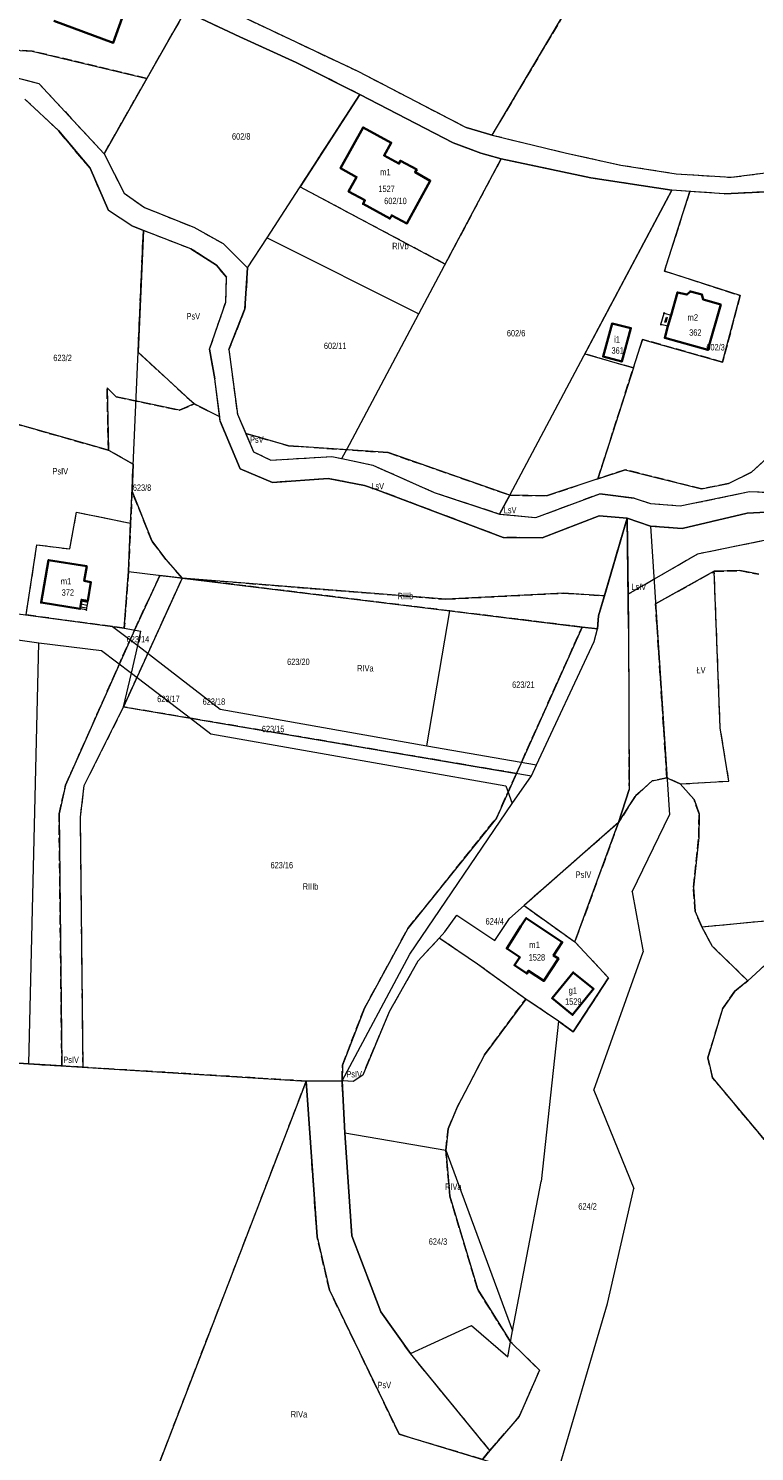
# Model space of a CAD drawing. Header units: metres. Extents: x 7496145 to 7500200, y 5498500 to 5502080.
# Tile 181 of 202: x 7498707 to 7498877, y 5501031 to 5501363. Entities that reach past the tile are written whole.
import ezdxf
from ezdxf.enums import TextEntityAlignment as Align

# ---------------------------------------------------------------- set-up
doc = ezdxf.new("R2010")
doc.units = ezdxf.units.M
doc.header["$MEASUREMENT"] = 0
for name, pattern in [('2.25_0.75', [3, 2.25, -0.75]), ('219-1000', [0]), ('egug-1000', [0])]:
    doc.linetypes.add(name, pattern=pattern)
doc.layers.get('0').update_dxf_attribs({"color": 2, "linetype": 'CONTINUOUS', "lineweight": 5})
for name, color, linetype in [('209-oznaczenie konturu klasyfikacyjnego', 7, 'CONTINUOUS'), ('211-numer działki ewidencyjnej', 7, 'CONTINUOUS'), ('217-kontur klasyfikacyjny', 7, 'CONTINUOUS'), ('218-kontur użytku gruntowego', 7, 'CONTINUOUS'), ('219-działka ewidencyjna', 7, 'CONTINUOUS'), ('312-budynek ewidencyjny', 7, 'CONTINUOUS'), ('312-oznaczenie budynku ewidencyjnego', 7, 'CONTINUOUS'), ('312-oznaczenie budynku ewidencyjnego-Atr117', 7, 'CONTINUOUS'), ('352-schody', 7, 'CONTINUOUS'), ('Punkt budynku', 7, 'CONTINUOUS'), ('wiatrołap', 7, 'CONTINUOUS')]:
    doc.layers.add(name, color=color, linetype=linetype)
doc.styles.get("Standard").update_dxf_attribs({"font": 'Working1250', "width": 0.75})

# ---------------------------------------------------------------- blocks, each defined once
blk = doc.blocks.new('PUNKTBUD')
at = {"color": 0}
blk.add_circle((0, 0), 0.09, dxfattribs=at)

msp = doc.modelspace()

# ---------------------------------------------------------------- linework, layer by layer
at = {"layer": '217-kontur klasyfikacyjny', "color": 3, "linetype": '2.25_0.75', "lineweight": 18, "flags": 128}
for points in [[(7498744.04, 5501366.89), (7498735.11, 5501351.18)], [(7498756.86, 5501360.89), (7498744.04, 5501366.89)], [(7498758.41, 5501365.18), (7498784.35, 5501352.91)], [(7498832.5, 5501366.22), (7498815.71, 5501337.99)], [(7498769.97, 5501354.92), (7498756.86, 5501360.89)], [(7498708.37, 5501357.59), (7498695.69, 5501358.31)], [(7498735.11, 5501351.18), (7498708.37, 5501357.59)], [(7498784.88, 5501347.46), (7498769.97, 5501354.92)], [(7498699.65, 5501352.64), (7498709.9, 5501350.05)], [(7498725.13, 5501333.63), (7498735.11, 5501351.18)], [(7498784.35, 5501352.91), (7498809.69, 5501339.74)], [(7498709.9, 5501350.05), (7498725.13, 5501333.63)], [(7498770.89, 5501325.86), (7498784.88, 5501347.46)], [(7498714.51, 5501339.01), (7498706.68, 5501346.37)], [(7498721.86, 5501330.22), (7498714.51, 5501339.01)], [(7498809.69, 5501339.74), (7498815.71, 5501337.99)], [(7498815.71, 5501337.99), (7498833.08, 5501333.75)], [(7498725.13, 5501333.63), (7498729.82, 5501324.39)], [(7498817.85, 5501332.44), (7498804.78, 5501307.84)], [(7498838.77, 5501327.98), (7498817.85, 5501332.44)], [(7498833.08, 5501333.75), (7498845.81, 5501330.98)], [(7498845.81, 5501330.98), (7498858.72, 5501328.94)], [(7498726.21, 5501320.35), (7498721.86, 5501330.22)], [(7498857.68, 5501325.08), (7498838.77, 5501327.98)], [(7498858.72, 5501328.94), (7498871.53, 5501328.11)], [(7498871.53, 5501328.11), (7498883.82, 5501329.72)], [(7498729.82, 5501324.39), (7498734.56, 5501321.08)], [(7498804.78, 5501307.84), (7498770.89, 5501325.86)], [(7498837.39, 5501286.87), (7498857.68, 5501325.08)], [(7498861.87, 5501324.8), (7498855.94, 5501306.23)], [(7498869.91, 5501324.25), (7498861.87, 5501324.8)], [(7498879.74, 5501324.73), (7498869.91, 5501324.25)], [(7498734.56, 5501321.08), (7498746.08, 5501316.45)], [(7498731.65, 5501316.75), (7498726.21, 5501320.35)], [(7498734.32, 5501315.68), (7498731.65, 5501316.75)], [(7498733.08, 5501287.25), (7498734.32, 5501315.68)], [(7498745.43, 5501311.42), (7498734.32, 5501315.68)], [(7498746.08, 5501316.45), (7498752.95, 5501312.64)], [(7498751.37, 5501307.61), (7498745.43, 5501311.42)], [(7498752.95, 5501312.64), (7498758.65, 5501306.95)], [(7498753.71, 5501304.78), (7498751.37, 5501307.61)], [(7498753.55, 5501298.92), (7498753.71, 5501304.78)], [(7498758.65, 5501306.95), (7498758.01, 5501297.4)], [(7498855.94, 5501306.23), (7498873.64, 5501300.5)], [(7498749.77, 5501287.99), (7498753.55, 5501298.92)], [(7498758.01, 5501297.4), (7498754.29, 5501287.89)], [(7498873.64, 5501300.5), (7498869.54, 5501284.96)], [(7498751, 5501281.02), (7498749.77, 5501287.99)], [(7498754.29, 5501287.89), (7498756.27, 5501272.83)], [(7498850.83, 5501290.26), (7498848.7, 5501283.58)], [(7498869.54, 5501284.96), (7498850.83, 5501290.26)], [(7498746.14, 5501275.18), (7498733.08, 5501287.25)], [(7498848.7, 5501283.58), (7498837.39, 5501286.87)], [(7498752.13, 5501272.14), (7498751, 5501281.02)], [(7498840.44, 5501257.72), (7498848.7, 5501283.58)], [(7498726.18, 5501264.38), (7498725.83, 5501278.93)], [(7498725.83, 5501278.93), (7498728, 5501276.84)], [(7498728, 5501276.84), (7498742.76, 5501273.73)], [(7498742.76, 5501273.73), (7498746.14, 5501275.18)], [(7498752.13, 5501272.14), (7498746.14, 5501275.18)], [(7498697.93, 5501272.42), (7498726.18, 5501264.38)], [(7498752.25, 5501271.16), (7498752.13, 5501272.14)], [(7498756.91, 5501260.04), (7498752.25, 5501271.16)], [(7498756.27, 5501272.83), (7498758.22, 5501268.26)], [(7498758.22, 5501268.26), (7498768.19, 5501265.41)], [(7498758.22, 5501268.26), (7498760.02, 5501264.02)], [(7498886.64, 5501268.76), (7498876.3, 5501259.24)], [(7498731.94, 5501261.08), (7498726.18, 5501264.38)], [(7498768.19, 5501265.41), (7498791.44, 5501263.82)], [(7498731.67, 5501254.77), (7498731.94, 5501261.08)], [(7498760.02, 5501264.02), (7498764.08, 5501262.03)], [(7498764.08, 5501262.03), (7498778.34, 5501262.92)], [(7498778.34, 5501262.92), (7498780.66, 5501262.43)], [(7498780.66, 5501262.43), (7498787.88, 5501260.89)], [(7498787.88, 5501260.89), (7498802.21, 5501254.5)], [(7498791.44, 5501263.82), (7498819.86, 5501253.88)], [(7498764.44, 5501256.84), (7498756.91, 5501260.04)], [(7498777.48, 5501257.76), (7498764.44, 5501256.84)], [(7498785.95, 5501256.13), (7498777.48, 5501257.76)], [(7498828.42, 5501253.74), (7498840.44, 5501257.72)], [(7498846.77, 5501259.81), (7498840.44, 5501257.72)], [(7498864.64, 5501255.34), (7498846.77, 5501259.81)], [(7498876.3, 5501259.24), (7498870.89, 5501256.59)], [(7498731.67, 5501254.77), (7498731.34, 5501247.31)], [(7498736.3, 5501243.18), (7498731.67, 5501254.77)], [(7498788.42, 5501255.3), (7498785.95, 5501256.13)], [(7498818.34, 5501243.99), (7498788.42, 5501255.3)], [(7498802.21, 5501254.5), (7498817.45, 5501249.47)], [(7498825.91, 5501248.65), (7498840.91, 5501254.22)], [(7498840.91, 5501254.22), (7498848.87, 5501253.17)], [(7498859.67, 5501251.37), (7498875.81, 5501254.7)], [(7498870.89, 5501256.59), (7498864.64, 5501255.34)], [(7498875.81, 5501254.7), (7498879.45, 5501254.59)], [(7498817.45, 5501249.47), (7498819.86, 5501253.88)], [(7498819.86, 5501253.88), (7498828.42, 5501253.74)], [(7498848.87, 5501253.17), (7498852.67, 5501251.94)], [(7498852.67, 5501251.94), (7498859.67, 5501251.37)], [(7498717.17, 5501241.31), (7498718.7, 5501249.93)], [(7498718.7, 5501249.93), (7498731.34, 5501247.31)], [(7498817.45, 5501249.47), (7498825.91, 5501248.65)], [(7498840.69, 5501249.02), (7498827.39, 5501243.9)], [(7498847.25, 5501248.51), (7498840.69, 5501249.02)], [(7498841.96, 5501230.38), (7498847.25, 5501248.51)], [(7498847.25, 5501248.51), (7498847.48, 5501230.73)], [(7498852.69, 5501246.63), (7498847.25, 5501248.51)], [(7498875.31, 5501249.67), (7498860.08, 5501246.06)], [(7498881.26, 5501249.95), (7498875.31, 5501249.67)], [(7498731.34, 5501247.31), (7498730.85, 5501236.05)], [(7498860.08, 5501246.06), (7498852.69, 5501246.63)], [(7498706.95, 5501225.91), (7498709.47, 5501242.31)], [(7498709.47, 5501242.31), (7498717.17, 5501241.31)], [(7498739.55, 5501238.84), (7498736.3, 5501243.18)], [(7498827.39, 5501243.9), (7498818.34, 5501243.99)], [(7498881.53, 5501243.73), (7498863.68, 5501240.1)], [(7498743.38, 5501234.51), (7498739.55, 5501238.84)], [(7498863.68, 5501240.1), (7498847.48, 5501230.73)], [(7498729.71, 5501204.41), (7498743.38, 5501234.51)], [(7498730.85, 5501236.05), (7498729.86, 5501222.81)], [(7498732.24, 5501222.38), (7498738.17, 5501235.15)], [(7498738.17, 5501235.15), (7498743.38, 5501234.51)], [(7498743.38, 5501234.51), (7498804.96, 5501229.56)], [(7498805.87, 5501226.85), (7498743.38, 5501234.51)], [(7498853.88, 5501228.48), (7498867.59, 5501236.11)], [(7498867.59, 5501236.11), (7498873.6, 5501236.25)], [(7498868.97, 5501199.55), (7498867.59, 5501236.11)], [(7498873.6, 5501236.25), (7498878.01, 5501235.42)], [(7498804.96, 5501229.56), (7498832.37, 5501230.99)], [(7498832.37, 5501230.99), (7498841.96, 5501230.38)], [(7498840.58, 5501225.67), (7498841.96, 5501230.38)], [(7498847.48, 5501230.73), (7498847.58, 5501222.71)], [(7498856.55, 5501187.83), (7498853.88, 5501228.48)], [(7498727.08, 5501223.19), (7498706.95, 5501225.91)], [(7498836.74, 5501223.07), (7498805.87, 5501226.85)], [(7498840.3, 5501222.63), (7498840.58, 5501225.67)], [(7498716.16, 5501186.17), (7498732.24, 5501222.38)], [(7498729.86, 5501222.81), (7498727.08, 5501223.19)], [(7498821.41, 5501188.88), (7498836.74, 5501223.07)], [(7498836.74, 5501223.07), (7498840.3, 5501222.63)], [(7498847.58, 5501222.71), (7498847.69, 5501185.17)], [(7498720.53, 5501186.09), (7498729.71, 5501204.41)], [(7498745.34, 5501201.77), (7498729.71, 5501204.41)], [(7498821.41, 5501188.88), (7498745.34, 5501201.77)], [(7498871.02, 5501187.11), (7498868.97, 5501199.55)], [(7498816.73, 5501178.45), (7498821.41, 5501188.88)], [(7498856.55, 5501187.83), (7498853.1, 5501187.18)], [(7498859.64, 5501186.42), (7498856.55, 5501187.83)], [(7498714.63, 5501179.46), (7498716.16, 5501186.17)], [(7498719.63, 5501178.7), (7498720.53, 5501186.09)], [(7498847.69, 5501185.17), (7498845.27, 5501177.46)], [(7498853.1, 5501187.18), (7498849.09, 5501183.52)], [(7498859.64, 5501186.42), (7498871.02, 5501187.11)], [(7498862.89, 5501182.82), (7498859.64, 5501186.42)], [(7498849.09, 5501183.52), (7498845.27, 5501177.46)], [(7498864.07, 5501179.46), (7498862.89, 5501182.82)], [(7498715.28, 5501120.57), (7498714.63, 5501179.46)], [(7498720.23, 5501120.27), (7498719.63, 5501178.7)], [(7498796.08, 5501152.68), (7498816.73, 5501178.45)], [(7498863.97, 5501173.94), (7498864.07, 5501179.46)], [(7498845.27, 5501177.46), (7498823.2, 5501158.02)], [(7498845.27, 5501177.46), (7498835.05, 5501149.54)], [(7498862.73, 5501162.33), (7498863.97, 5501173.94)], [(7498863.17, 5501156.64), (7498862.73, 5501162.33)], [(7498823.2, 5501158.02), (7498835.05, 5501149.54)], [(7498864.66, 5501153.07), (7498863.17, 5501156.64)], [(7498864.66, 5501153.07), (7498883.56, 5501154.86)], [(7498785.92, 5501134.04), (7498796.08, 5501152.68)], [(7498867.21, 5501148.45), (7498864.66, 5501153.07)], [(7498888.7, 5501152.7), (7498875.44, 5501140.43)], [(7498803.38, 5501150.45), (7498798.38, 5501145.03)], [(7498812.32, 5501144.33), (7498803.38, 5501150.45)], [(7498835.05, 5501149.54), (7498842.92, 5501141.13)], [(7498875.44, 5501140.43), (7498867.21, 5501148.45)], [(7498798.38, 5501145.03), (7498791.67, 5501133.21)], [(7498823.58, 5501136.2), (7498812.32, 5501144.33)], [(7498842.92, 5501141.13), (7498834.68, 5501128.55)], [(7498869.55, 5501133.9), (7498872.38, 5501138.01)], [(7498872.38, 5501138.01), (7498875.44, 5501140.43)], [(7498813.95, 5501123.14), (7498823.58, 5501136.2)], [(7498831.26, 5501131.01), (7498823.58, 5501136.2)], [(7498780.78, 5501120.74), (7498785.92, 5501134.04)], [(7498791.67, 5501133.21), (7498785.52, 5501118.42)], [(7498866.1, 5501122.45), (7498869.55, 5501133.9)], [(7498834.68, 5501128.55), (7498831.26, 5501131.01)], [(7498660.37, 5501124.12), (7498707.58, 5501121.05)], [(7498807.6, 5501110.95), (7498813.95, 5501123.14)], [(7498867.21, 5501117.83), (7498866.1, 5501122.45)], [(7498707.58, 5501121.05), (7498715.28, 5501120.57)], [(7498720.23, 5501120.27), (7498715.28, 5501120.57)], [(7498772.36, 5501117.04), (7498720.23, 5501120.27)], [(7498780.71, 5501117.13), (7498780.78, 5501120.74)], [(7498785.52, 5501118.42), (7498783.27, 5501116.9)], [(7498722, 5500986.1), (7498772.36, 5501117.04)], [(7498772.36, 5501117.04), (7498780.71, 5501117.13)], [(7498774.87, 5501080.68), (7498772.36, 5501117.04)], [(7498781.38, 5501104.98), (7498780.71, 5501117.13)], [(7498783.27, 5501116.9), (7498780.71, 5501117.13)], [(7498879.27, 5501103.37), (7498867.21, 5501117.83)], [(7498805.48, 5501105.87), (7498807.6, 5501110.95)], [(7498783.01, 5501080.88), (7498781.38, 5501104.98)], [(7498804.95, 5501100.89), (7498805.48, 5501105.87)], [(7498805.86, 5501090.18), (7498804.95, 5501100.89)], [(7498812.37, 5501068.38), (7498805.86, 5501090.18)], [(7498777.76, 5501068.21), (7498774.87, 5501080.68)], [(7498789.77, 5501063.15), (7498783.01, 5501080.88)], [(7498794.03, 5501034.55), (7498777.76, 5501068.21)], [(7498820.03, 5501056.13), (7498812.37, 5501068.38)], [(7498796.67, 5501053.39), (7498789.77, 5501063.15)], [(7498826.8, 5501049.49), (7498820.03, 5501056.13)], [(7498815.19, 5501030.79), (7498796.67, 5501053.39)], [(7498822.08, 5501038.66), (7498826.8, 5501049.49)], [(7498815.19, 5501030.79), (7498822.08, 5501038.66)], [(7498813.46, 5501028.67), (7498794.03, 5501034.55)], [(7498813.46, 5501028.67), (7498815.19, 5501030.79)]]:
    msp.add_lwpolyline(points, dxfattribs=at)
at = {"layer": '218-kontur użytku gruntowego', "color": 3, "linetype": 'egug-1000', "lineweight": 18, "flags": 128}
for points in [[(7498744.04, 5501366.89), (7498735.11, 5501351.18)], [(7498756.86, 5501360.89), (7498744.04, 5501366.89)], [(7498758.41, 5501365.18), (7498784.35, 5501352.91)], [(7498815.71, 5501337.99), (7498832.5, 5501366.22)], [(7498769.97, 5501354.92), (7498756.86, 5501360.89)], [(7498695.69, 5501358.31), (7498708.37, 5501357.59)], [(7498708.37, 5501357.59), (7498735.11, 5501351.18)], [(7498784.88, 5501347.46), (7498769.97, 5501354.92)], [(7498699.65, 5501352.64), (7498709.9, 5501350.05)], [(7498735.11, 5501351.18), (7498725.13, 5501333.63)], [(7498784.35, 5501352.91), (7498809.69, 5501339.74)], [(7498709.9, 5501350.05), (7498725.13, 5501333.63)], [(7498784.88, 5501347.46), (7498770.89, 5501325.86)], [(7498806.67, 5501336.14), (7498784.88, 5501347.46)], [(7498714.51, 5501339.01), (7498706.68, 5501346.37)], [(7498721.86, 5501330.22), (7498714.51, 5501339.01)], [(7498809.69, 5501339.74), (7498815.71, 5501337.99)], [(7498815.71, 5501337.99), (7498833.08, 5501333.75)], [(7498810.2, 5501334.83), (7498806.67, 5501336.14)], [(7498813.09, 5501333.76), (7498810.2, 5501334.83)], [(7498725.13, 5501333.63), (7498729.82, 5501324.39)], [(7498804.78, 5501307.84), (7498817.85, 5501332.44)], [(7498814.48, 5501333.37), (7498813.09, 5501333.76)], [(7498817.85, 5501332.44), (7498814.48, 5501333.37)], [(7498838.77, 5501327.98), (7498817.85, 5501332.44)], [(7498833.08, 5501333.75), (7498845.81, 5501330.98)], [(7498845.81, 5501330.98), (7498858.72, 5501328.94)], [(7498726.21, 5501320.35), (7498721.86, 5501330.22)], [(7498857.68, 5501325.08), (7498838.77, 5501327.98)], [(7498858.72, 5501328.94), (7498871.53, 5501328.11)], [(7498871.53, 5501328.11), (7498883.82, 5501329.72)], [(7498729.82, 5501324.39), (7498734.56, 5501321.08)], [(7498770.89, 5501325.86), (7498804.78, 5501307.84)], [(7498857.68, 5501325.08), (7498837.39, 5501286.87)], [(7498855.94, 5501306.23), (7498861.87, 5501324.8)], [(7498861.87, 5501324.8), (7498857.68, 5501325.08)], [(7498869.91, 5501324.25), (7498861.87, 5501324.8)], [(7498879.74, 5501324.73), (7498869.91, 5501324.25)], [(7498734.56, 5501321.08), (7498746.08, 5501316.45)], [(7498731.65, 5501316.75), (7498726.21, 5501320.35)], [(7498734.32, 5501315.68), (7498731.65, 5501316.75)], [(7498734.32, 5501315.68), (7498733.08, 5501287.25)], [(7498745.43, 5501311.42), (7498734.32, 5501315.68)], [(7498746.08, 5501316.45), (7498752.95, 5501312.64)], [(7498751.37, 5501307.61), (7498745.43, 5501311.42)], [(7498752.95, 5501312.64), (7498758.65, 5501306.95)], [(7498753.71, 5501304.78), (7498751.37, 5501307.61)], [(7498753.55, 5501298.92), (7498753.71, 5501304.78)], [(7498758.65, 5501306.95), (7498758.01, 5501297.4)], [(7498873.64, 5501300.5), (7498855.94, 5501306.23)], [(7498749.77, 5501287.99), (7498753.55, 5501298.92)], [(7498758.01, 5501297.4), (7498754.29, 5501287.89)], [(7498869.54, 5501284.96), (7498873.64, 5501300.5)], [(7498751, 5501281.02), (7498749.77, 5501287.99)], [(7498754.29, 5501287.89), (7498756.27, 5501272.83)], [(7498848.7, 5501283.58), (7498850.83, 5501290.26)], [(7498850.83, 5501290.26), (7498869.54, 5501284.96)], [(7498733.08, 5501287.25), (7498746.14, 5501275.18)], [(7498837.39, 5501286.87), (7498848.7, 5501283.58)], [(7498752.13, 5501272.14), (7498751, 5501281.02)], [(7498848.7, 5501283.58), (7498840.44, 5501257.72)], [(7498725.83, 5501278.93), (7498726.18, 5501264.38)], [(7498728, 5501276.84), (7498725.83, 5501278.93)], [(7498742.76, 5501273.73), (7498728, 5501276.84)], [(7498746.14, 5501275.18), (7498742.76, 5501273.73)], [(7498752.13, 5501272.14), (7498746.14, 5501275.18)], [(7498726.18, 5501264.38), (7498697.93, 5501272.42)], [(7498752.25, 5501271.16), (7498752.13, 5501272.14)], [(7498756.91, 5501260.04), (7498752.25, 5501271.16)], [(7498756.27, 5501272.83), (7498758.22, 5501268.26)], [(7498758.22, 5501268.26), (7498760.02, 5501264.02)], [(7498768.19, 5501265.41), (7498758.22, 5501268.26)], [(7498876.3, 5501259.24), (7498886.64, 5501268.76)], [(7498726.18, 5501264.38), (7498731.94, 5501261.08)], [(7498791.44, 5501263.82), (7498768.19, 5501265.41)], [(7498731.94, 5501261.08), (7498731.67, 5501254.77)], [(7498760.02, 5501264.02), (7498764.08, 5501262.03)], [(7498764.08, 5501262.03), (7498778.34, 5501262.92)], [(7498778.34, 5501262.92), (7498780.66, 5501262.43)], [(7498780.66, 5501262.43), (7498787.88, 5501260.89)], [(7498787.88, 5501260.89), (7498802.21, 5501254.5)], [(7498819.86, 5501253.88), (7498791.44, 5501263.82)], [(7498764.44, 5501256.84), (7498756.91, 5501260.04)], [(7498777.48, 5501257.76), (7498764.44, 5501256.84)], [(7498785.95, 5501256.13), (7498777.48, 5501257.76)], [(7498840.44, 5501257.72), (7498828.42, 5501253.74)], [(7498840.44, 5501257.72), (7498846.77, 5501259.81)], [(7498846.77, 5501259.81), (7498864.64, 5501255.34)], [(7498870.89, 5501256.59), (7498876.3, 5501259.24)], [(7498731.34, 5501247.31), (7498731.67, 5501254.77)], [(7498731.67, 5501254.77), (7498736.3, 5501243.18)], [(7498788.42, 5501255.3), (7498785.95, 5501256.13)], [(7498818.34, 5501243.99), (7498788.42, 5501255.3)], [(7498802.21, 5501254.5), (7498817.45, 5501249.47)], [(7498825.91, 5501248.65), (7498840.91, 5501254.22)], [(7498840.91, 5501254.22), (7498848.87, 5501253.17)], [(7498859.67, 5501251.37), (7498875.81, 5501254.7)], [(7498864.64, 5501255.34), (7498870.89, 5501256.59)], [(7498875.81, 5501254.7), (7498879.45, 5501254.59)], [(7498819.86, 5501253.88), (7498817.45, 5501249.47)], [(7498828.42, 5501253.74), (7498819.86, 5501253.88)], [(7498848.87, 5501253.17), (7498852.67, 5501251.94)], [(7498852.67, 5501251.94), (7498859.67, 5501251.37)], [(7498717.17, 5501241.31), (7498718.7, 5501249.93)], [(7498718.7, 5501249.93), (7498731.34, 5501247.31)], [(7498817.45, 5501249.47), (7498825.91, 5501248.65)], [(7498840.69, 5501249.02), (7498827.39, 5501243.9)], [(7498847.25, 5501248.51), (7498840.69, 5501249.02)], [(7498847.25, 5501248.51), (7498841.96, 5501230.38)], [(7498847.25, 5501248.51), (7498847.48, 5501230.73)], [(7498852.69, 5501246.63), (7498847.25, 5501248.51)], [(7498875.31, 5501249.67), (7498860.08, 5501246.06)], [(7498881.26, 5501249.95), (7498875.31, 5501249.67)], [(7498730.85, 5501236.05), (7498731.34, 5501247.31)], [(7498860.08, 5501246.06), (7498852.69, 5501246.63)], [(7498706.95, 5501225.91), (7498709.47, 5501242.31)], [(7498709.47, 5501242.31), (7498717.17, 5501241.31)], [(7498736.3, 5501243.18), (7498739.55, 5501238.84)], [(7498827.39, 5501243.9), (7498818.34, 5501243.99)], [(7498881.53, 5501243.73), (7498863.68, 5501240.1)], [(7498739.55, 5501238.84), (7498743.38, 5501234.51)], [(7498863.68, 5501240.1), (7498847.48, 5501230.73)], [(7498743.38, 5501234.51), (7498729.71, 5501204.41)], [(7498729.86, 5501222.81), (7498730.85, 5501236.05)], [(7498738.17, 5501235.15), (7498732.24, 5501222.38)], [(7498743.38, 5501234.51), (7498738.17, 5501235.15)], [(7498743.38, 5501234.51), (7498805.87, 5501226.85)], [(7498804.96, 5501229.56), (7498743.38, 5501234.51)], [(7498867.59, 5501236.11), (7498853.88, 5501228.48)], [(7498873.6, 5501236.25), (7498867.59, 5501236.11)], [(7498868.97, 5501199.55), (7498867.59, 5501236.11)], [(7498878.01, 5501235.42), (7498873.6, 5501236.25)], [(7498832.37, 5501230.99), (7498804.96, 5501229.56)], [(7498841.96, 5501230.38), (7498832.37, 5501230.99)], [(7498841.96, 5501230.38), (7498840.58, 5501225.67)], [(7498847.48, 5501230.73), (7498847.58, 5501222.71)], [(7498853.88, 5501228.48), (7498856.55, 5501187.83)], [(7498706.95, 5501225.91), (7498727.08, 5501223.19)], [(7498805.87, 5501226.85), (7498836.74, 5501223.07)], [(7498840.58, 5501225.67), (7498840.3, 5501222.63)], [(7498732.24, 5501222.38), (7498716.16, 5501186.17)], [(7498727.08, 5501223.19), (7498729.86, 5501222.81)], [(7498836.74, 5501223.07), (7498821.41, 5501188.88)], [(7498840.3, 5501222.63), (7498836.74, 5501223.07)], [(7498847.58, 5501222.71), (7498847.69, 5501185.17)], [(7498720.53, 5501186.09), (7498729.71, 5501204.41)], [(7498729.71, 5501204.41), (7498745.34, 5501201.77)], [(7498745.34, 5501201.77), (7498821.41, 5501188.88)], [(7498871.02, 5501187.11), (7498868.97, 5501199.55)], [(7498821.41, 5501188.88), (7498816.73, 5501178.45)], [(7498853.1, 5501187.18), (7498856.55, 5501187.83)], [(7498856.55, 5501187.83), (7498859.64, 5501186.42)], [(7498716.16, 5501186.17), (7498714.63, 5501179.46)], [(7498719.63, 5501178.7), (7498720.53, 5501186.09)], [(7498847.69, 5501185.17), (7498845.27, 5501177.46)], [(7498849.09, 5501183.52), (7498853.1, 5501187.18)], [(7498859.64, 5501186.42), (7498871.02, 5501187.11)], [(7498859.64, 5501186.42), (7498862.89, 5501182.82)], [(7498845.27, 5501177.46), (7498849.09, 5501183.52)], [(7498862.89, 5501182.82), (7498864.07, 5501179.46)], [(7498714.63, 5501179.46), (7498715.28, 5501120.57)], [(7498720.23, 5501120.27), (7498719.63, 5501178.7)], [(7498816.73, 5501178.45), (7498796.08, 5501152.68)], [(7498864.07, 5501179.46), (7498863.97, 5501173.94)], [(7498845.27, 5501177.46), (7498823.2, 5501158.02)], [(7498835.05, 5501149.54), (7498845.27, 5501177.46)], [(7498863.97, 5501173.94), (7498862.73, 5501162.33)], [(7498862.73, 5501162.33), (7498863.17, 5501156.64)], [(7498819.76, 5501154.99), (7498823.2, 5501158.02)], [(7498823.2, 5501158.02), (7498835.05, 5501149.54)], [(7498804.67, 5501151.86), (7498807.52, 5501155.75)], [(7498807.52, 5501155.75), (7498816.39, 5501149.86)], [(7498816.39, 5501149.86), (7498819.76, 5501154.99)], [(7498863.17, 5501156.64), (7498864.66, 5501153.07)], [(7498864.66, 5501153.07), (7498883.56, 5501154.86)], [(7498796.08, 5501152.68), (7498785.92, 5501134.04)], [(7498803.38, 5501150.45), (7498804.67, 5501151.86)], [(7498867.21, 5501148.45), (7498864.66, 5501153.07)], [(7498888.7, 5501152.7), (7498875.44, 5501140.43)], [(7498803.38, 5501150.45), (7498798.38, 5501145.03)], [(7498812.32, 5501144.33), (7498803.38, 5501150.45)], [(7498835.05, 5501149.54), (7498842.92, 5501141.13)], [(7498875.44, 5501140.43), (7498867.21, 5501148.45)], [(7498798.38, 5501145.03), (7498791.67, 5501133.21)], [(7498823.58, 5501136.2), (7498812.32, 5501144.33)], [(7498842.92, 5501141.13), (7498834.68, 5501128.55)], [(7498872.38, 5501138.01), (7498869.55, 5501133.9)], [(7498875.44, 5501140.43), (7498872.38, 5501138.01)], [(7498823.58, 5501136.2), (7498813.95, 5501123.14)], [(7498831.26, 5501131.01), (7498823.58, 5501136.2)], [(7498785.92, 5501134.04), (7498780.78, 5501120.74)], [(7498791.67, 5501133.21), (7498785.52, 5501118.42)], [(7498869.55, 5501133.9), (7498866.1, 5501122.45)], [(7498834.68, 5501128.55), (7498831.26, 5501131.01)], [(7498707.58, 5501121.05), (7498660.37, 5501124.12)], [(7498813.95, 5501123.14), (7498807.6, 5501110.95)], [(7498866.1, 5501122.45), (7498867.21, 5501117.83)], [(7498715.28, 5501120.57), (7498707.58, 5501121.05)], [(7498715.28, 5501120.57), (7498720.23, 5501120.27)], [(7498720.23, 5501120.27), (7498772.36, 5501117.04)], [(7498780.78, 5501120.74), (7498780.71, 5501117.13)], [(7498785.52, 5501118.42), (7498783.27, 5501116.9)], [(7498772.36, 5501117.04), (7498722, 5500986.1)], [(7498780.71, 5501117.13), (7498772.36, 5501117.04)], [(7498772.36, 5501117.04), (7498774.87, 5501080.68)], [(7498781.38, 5501104.98), (7498780.71, 5501117.13)], [(7498783.27, 5501116.9), (7498780.71, 5501117.13)], [(7498867.21, 5501117.83), (7498879.27, 5501103.37)], [(7498807.6, 5501110.95), (7498805.48, 5501105.87)], [(7498783.01, 5501080.88), (7498781.38, 5501104.98)], [(7498805.48, 5501105.87), (7498804.95, 5501100.89)], [(7498804.95, 5501100.89), (7498805.86, 5501090.18)], [(7498805.86, 5501090.18), (7498812.37, 5501068.38)], [(7498774.87, 5501080.68), (7498777.76, 5501068.21)], [(7498789.77, 5501063.15), (7498783.01, 5501080.88)], [(7498777.76, 5501068.21), (7498794.03, 5501034.55)], [(7498812.37, 5501068.38), (7498820.03, 5501056.13)], [(7498796.67, 5501053.39), (7498789.77, 5501063.15)], [(7498820.03, 5501056.13), (7498826.8, 5501049.49)], [(7498815.19, 5501030.79), (7498796.67, 5501053.39)], [(7498826.8, 5501049.49), (7498822.08, 5501038.66)], [(7498822.08, 5501038.66), (7498815.19, 5501030.79)], [(7498794.03, 5501034.55), (7498813.46, 5501028.67)], [(7498815.19, 5501030.79), (7498813.46, 5501028.67)]]:
    msp.add_lwpolyline(points, dxfattribs=at)
at = {"layer": '219-działka ewidencyjna', "color": 3, "linetype": '219-1000', "lineweight": 18, "flags": 128}
for points in [[(7498725.13, 5501333.63), (7498744.04, 5501366.89)], [(7498744.04, 5501366.89), (7498756.86, 5501360.89)], [(7498758.41, 5501365.18), (7498784.35, 5501352.91)], [(7498815.71, 5501337.99), (7498832.5, 5501366.22)], [(7498756.86, 5501360.89), (7498769.97, 5501354.92)], [(7498769.97, 5501354.92), (7498784.88, 5501347.46)], [(7498699.65, 5501352.64), (7498709.9, 5501350.05)], [(7498784.35, 5501352.91), (7498809.69, 5501339.74)], [(7498709.9, 5501350.05), (7498725.13, 5501333.63)], [(7498763.2, 5501313.98), (7498784.88, 5501347.46)], [(7498784.88, 5501347.46), (7498806.67, 5501336.14)], [(7498706.68, 5501346.37), (7498714.51, 5501339.01)], [(7498714.51, 5501339.01), (7498721.86, 5501330.22)], [(7498815.71, 5501337.99), (7498809.69, 5501339.74)], [(7498815.71, 5501337.99), (7498833.08, 5501333.75)], [(7498806.67, 5501336.14), (7498813.09, 5501333.76)], [(7498725.13, 5501333.63), (7498729.82, 5501324.39)], [(7498798.62, 5501296.24), (7498817.85, 5501332.44)], [(7498813.09, 5501333.76), (7498814.48, 5501333.37)], [(7498814.48, 5501333.37), (7498817.85, 5501332.44)], [(7498817.85, 5501332.44), (7498838.77, 5501327.98)], [(7498833.08, 5501333.75), (7498845.81, 5501330.98)], [(7498845.81, 5501330.98), (7498858.72, 5501328.94)], [(7498721.86, 5501330.22), (7498726.21, 5501320.35)], [(7498838.77, 5501327.98), (7498857.68, 5501325.08)], [(7498858.72, 5501328.94), (7498871.53, 5501328.11)], [(7498871.53, 5501328.11), (7498883.82, 5501329.72)], [(7498729.82, 5501324.39), (7498734.56, 5501321.08)], [(7498819.86, 5501253.88), (7498857.68, 5501325.08)], [(7498869.91, 5501324.25), (7498857.68, 5501325.08)], [(7498869.91, 5501324.25), (7498879.74, 5501324.73)], [(7498734.56, 5501321.08), (7498746.08, 5501316.45)], [(7498731.65, 5501316.75), (7498726.21, 5501320.35)], [(7498730.85, 5501236.05), (7498734.32, 5501315.68)], [(7498731.65, 5501316.75), (7498734.32, 5501315.68)], [(7498745.43, 5501311.42), (7498734.32, 5501315.68)], [(7498746.08, 5501316.45), (7498752.95, 5501312.64)], [(7498745.43, 5501311.42), (7498751.37, 5501307.61)], [(7498752.95, 5501312.64), (7498758.65, 5501306.95)], [(7498758.65, 5501306.95), (7498763.2, 5501313.98)], [(7498763.2, 5501313.98), (7498798.62, 5501296.24)], [(7498751.37, 5501307.61), (7498753.71, 5501304.78)], [(7498753.55, 5501298.92), (7498753.71, 5501304.78)], [(7498758.01, 5501297.4), (7498758.65, 5501306.95)], [(7498749.77, 5501287.99), (7498753.55, 5501298.92)], [(7498754.29, 5501287.89), (7498758.01, 5501297.4)], [(7498782.4, 5501265.72), (7498798.62, 5501296.24)], [(7498749.77, 5501287.99), (7498751, 5501281.02)], [(7498754.29, 5501287.89), (7498756.27, 5501272.83)], [(7498752.25, 5501271.16), (7498751, 5501281.02)], [(7498752.25, 5501271.16), (7498756.91, 5501260.04)], [(7498756.27, 5501272.83), (7498760.02, 5501264.02)], [(7498780.66, 5501262.43), (7498782.4, 5501265.72)], [(7498760.02, 5501264.02), (7498764.08, 5501262.03)], [(7498764.08, 5501262.03), (7498778.34, 5501262.92)], [(7498778.34, 5501262.92), (7498780.66, 5501262.43)], [(7498780.66, 5501262.43), (7498787.88, 5501260.89)], [(7498787.88, 5501260.89), (7498802.21, 5501254.5)], [(7498756.91, 5501260.04), (7498764.44, 5501256.84)], [(7498764.44, 5501256.84), (7498777.48, 5501257.76)], [(7498777.48, 5501257.76), (7498785.95, 5501256.13)], [(7498785.95, 5501256.13), (7498788.42, 5501255.3)], [(7498788.42, 5501255.3), (7498818.34, 5501243.99)], [(7498802.21, 5501254.5), (7498817.45, 5501249.47)], [(7498825.91, 5501248.65), (7498840.91, 5501254.22)], [(7498848.87, 5501253.17), (7498840.91, 5501254.22)], [(7498859.67, 5501251.37), (7498875.81, 5501254.7)], [(7498875.81, 5501254.7), (7498879.45, 5501254.59)], [(7498817.45, 5501249.47), (7498819.86, 5501253.88)], [(7498848.87, 5501253.17), (7498852.67, 5501251.94)], [(7498852.67, 5501251.94), (7498859.67, 5501251.37)], [(7498817.45, 5501249.47), (7498825.91, 5501248.65)], [(7498827.39, 5501243.9), (7498840.69, 5501249.02)], [(7498840.58, 5501225.67), (7498847.25, 5501248.51)], [(7498840.69, 5501249.02), (7498847.25, 5501248.51)], [(7498847.58, 5501222.71), (7498847.25, 5501248.51)], [(7498847.25, 5501248.51), (7498852.69, 5501246.63)], [(7498860.08, 5501246.06), (7498875.31, 5501249.67)], [(7498875.31, 5501249.67), (7498881.26, 5501249.95)], [(7498852.69, 5501246.63), (7498860.08, 5501246.06)], [(7498852.69, 5501246.63), (7498857.12, 5501179.21)], [(7498818.34, 5501243.99), (7498827.39, 5501243.9)], [(7498729.86, 5501222.81), (7498730.85, 5501236.05)], [(7498730.85, 5501236.05), (7498805.87, 5501226.85)], [(7498650.71, 5501227.78), (7498709.94, 5501219.37)], [(7498692.28, 5501227.9), (7498727.08, 5501223.19)], [(7498800.5, 5501195.36), (7498805.87, 5501226.85)], [(7498805.87, 5501226.85), (7498840.3, 5501222.63)], [(7498840.3, 5501222.63), (7498840.58, 5501225.67)], [(7498727.08, 5501223.19), (7498729.86, 5501222.81)], [(7498727.08, 5501223.19), (7498733.02, 5501218.79)], [(7498729.86, 5501222.81), (7498733.76, 5501222.11)], [(7498733.02, 5501218.79), (7498733.76, 5501222.11)], [(7498839.53, 5501219.73), (7498840.3, 5501222.63)], [(7498847.58, 5501222.71), (7498847.69, 5501185.17)], [(7498707.58, 5501121.05), (7498709.94, 5501219.37)], [(7498709.94, 5501219.37), (7498724.54, 5501217.56)], [(7498731.52, 5501212.3), (7498733.02, 5501218.79)], [(7498733.02, 5501218.79), (7498752.27, 5501203.86)], [(7498826.06, 5501190.86), (7498839.53, 5501219.73)], [(7498724.54, 5501217.56), (7498731.52, 5501212.3)], [(7498729.71, 5501204.41), (7498731.52, 5501212.3)], [(7498731.52, 5501212.3), (7498745.34, 5501201.77)], [(7498729.71, 5501204.41), (7498745.34, 5501201.77)], [(7498745.34, 5501201.77), (7498824.91, 5501188.29)], [(7498745.34, 5501201.77), (7498750.08, 5501198.13)], [(7498752.27, 5501203.86), (7498800.5, 5501195.36)], [(7498750.08, 5501198.13), (7498818.97, 5501185.96)], [(7498800.5, 5501195.36), (7498826.06, 5501190.86)], [(7498820.41, 5501181.89), (7498824.91, 5501188.29)], [(7498824.91, 5501188.29), (7498826.06, 5501190.86)], [(7498818.97, 5501185.96), (7498820.41, 5501181.89)], [(7498845.27, 5501177.46), (7498847.69, 5501185.17)], [(7498796.5, 5501146.69), (7498820.41, 5501181.89)], [(7498848.41, 5501161.2), (7498857.12, 5501179.21)], [(7498835.05, 5501149.54), (7498845.27, 5501177.46)], [(7498848.41, 5501161.2), (7498850.98, 5501147.25)], [(7498835.05, 5501149.54), (7498842.92, 5501141.13)], [(7498780.71, 5501117.13), (7498796.5, 5501146.69)], [(7498839.47, 5501114.91), (7498850.98, 5501147.25)], [(7498834.68, 5501128.55), (7498842.92, 5501141.13)], [(7498831.26, 5501131.01), (7498827.15, 5501093.6)], [(7498831.26, 5501131.01), (7498834.68, 5501128.55)], [(7498660.37, 5501124.12), (7498707.58, 5501121.05)], [(7498707.58, 5501121.05), (7498772.36, 5501117.04)], [(7498772.36, 5501117.04), (7498780.71, 5501117.13)], [(7498774.87, 5501080.68), (7498772.36, 5501117.04)], [(7498780.71, 5501117.13), (7498781.38, 5501104.98)], [(7498839.47, 5501114.91), (7498848.8, 5501091.97)], [(7498781.38, 5501104.98), (7498783.01, 5501080.88)], [(7498781.38, 5501104.98), (7498804.95, 5501100.89)], [(7498804.95, 5501100.89), (7498820.5, 5501058.67)], [(7498820.5, 5501058.67), (7498827.15, 5501093.6)], [(7498842.68, 5501065.08), (7498848.8, 5501091.97)], [(7498774.87, 5501080.68), (7498777.76, 5501068.21)], [(7498783.01, 5501080.88), (7498789.77, 5501063.15)], [(7498777.76, 5501068.21), (7498794.03, 5501034.55)], [(7498830.48, 5501023.53), (7498842.68, 5501065.08)], [(7498789.77, 5501063.15), (7498796.67, 5501053.39)], [(7498796.67, 5501053.39), (7498810.95, 5501059.94)], [(7498810.95, 5501059.94), (7498819.39, 5501052.64)], [(7498819.39, 5501052.64), (7498820.5, 5501058.67)], [(7498794.03, 5501034.55), (7498830.48, 5501023.53)]]:
    msp.add_lwpolyline(points, dxfattribs=at)
at = {"layer": '312-budynek ewidencyjny', "color": 7, "linetype": 'Continuous', "lineweight": 35, "flags": 128}
for points in [[(7498730.04, 5501367.29), (7498727.24, 5501359.53)], [(7498727.24, 5501359.53), (7498713.44, 5501364.68)], [(7498780.37, 5501330.22), (7498785.64, 5501339.77)], [(7498785.64, 5501339.77), (7498792.18, 5501336.2)], [(7498792.18, 5501336.2), (7498790.55, 5501333.21)], [(7498790.55, 5501333.21), (7498793.99, 5501331.31)], [(7498793.99, 5501331.31), (7498794.34, 5501331.97)], [(7498794.34, 5501331.97), (7498798.12, 5501329.95)], [(7498784.1, 5501328.18), (7498780.37, 5501330.22)], [(7498782.23, 5501324.8), (7498784.1, 5501328.18)], [(7498801.27, 5501327.31), (7498795.84, 5501317.36)], [(7498798.12, 5501329.95), (7498797.79, 5501329.31)], [(7498797.79, 5501329.31), (7498801.27, 5501327.31)], [(7498786.03, 5501322.74), (7498782.23, 5501324.8)], [(7498785.6, 5501321.9), (7498786.03, 5501322.74)], [(7498791.83, 5501318.46), (7498785.6, 5501321.9)], [(7498792.29, 5501319.22), (7498791.83, 5501318.46)], [(7498795.84, 5501317.36), (7498792.29, 5501319.22)], [(7498857.5, 5501295.92), (7498858.98, 5501301.22)], [(7498858.98, 5501301.22), (7498861.18, 5501300.73)], [(7498861.18, 5501300.73), (7498862.01, 5501301.48)], [(7498862.01, 5501301.48), (7498864.71, 5501300.73)], [(7498864.71, 5501300.73), (7498865.04, 5501299.6)], [(7498865.04, 5501299.6), (7498869.09, 5501298.43)], [(7498869.09, 5501298.43), (7498866.11, 5501287.79)], [(7498856.77, 5501293.31), (7498857.5, 5501295.92)], [(7498841.64, 5501286.26), (7498843.74, 5501293.94)], [(7498843.74, 5501293.94), (7498848.13, 5501292.86)], [(7498848.13, 5501292.86), (7498846, 5501285.07)], [(7498856.02, 5501290.62), (7498856.77, 5501293.31)], [(7498866.11, 5501287.79), (7498856.02, 5501290.62)], [(7498846, 5501285.07), (7498841.64, 5501286.26)], [(7498710.44, 5501228.78), (7498712.17, 5501238.69)], [(7498712.17, 5501238.69), (7498721.08, 5501237.3)], [(7498721.08, 5501237.3), (7498720.52, 5501233.89)], [(7498720.52, 5501233.89), (7498722.06, 5501233.56)], [(7498722.06, 5501233.56), (7498721.36, 5501229.17)], [(7498719.54, 5501227.35), (7498710.44, 5501228.78)], [(7498719.87, 5501229.41), (7498719.54, 5501227.35)], [(7498721.36, 5501229.17), (7498719.87, 5501229.41)], [(7498822.46, 5501153.2), (7498823.71, 5501155.07)], [(7498823.71, 5501155.07), (7498832.1, 5501149.47)], [(7498819.16, 5501148.01), (7498822.46, 5501153.2)], [(7498822.23, 5501145.95), (7498819.16, 5501148.01)], [(7498832.1, 5501149.47), (7498830.1, 5501146.35)], [(7498820.97, 5501144.09), (7498822.23, 5501145.95)], [(7498831.19, 5501145.64), (7498827.82, 5501140.46)], [(7498830.1, 5501146.35), (7498831.19, 5501145.64)], [(7498823.83, 5501142.14), (7498820.97, 5501144.09)], [(7498824.25, 5501142.76), (7498823.83, 5501142.14)], [(7498827.82, 5501140.46), (7498824.25, 5501142.76)], [(7498829.75, 5501136.37), (7498834.68, 5501142.41)], [(7498834.68, 5501142.41), (7498839.41, 5501138.55)], [(7498839.41, 5501138.55), (7498834.48, 5501132.51)], [(7498834.48, 5501132.51), (7498829.75, 5501136.37)]]:
    msp.add_lwpolyline(points, dxfattribs=at)
at = {"layer": '352-schody', "color": 7, "linetype": 'Continuous', "lineweight": 18, "flags": 128}
msp.add_lwpolyline([(7498719.54, 5501227.35), (7498719.87, 5501229.41), (7498721.36, 5501229.17), (7498720.99, 5501227.11)], close=True, dxfattribs=at)
msp.add_lwpolyline([(7498719.54, 5501227.35), (7498719.87, 5501229.41), (7498721.36, 5501229.17), (7498720.99, 5501227.11)], close=True, dxfattribs=at)
for points in [[(7498721.05, 5501227.45), (7498719.6, 5501227.72)], [(7498721.18, 5501228.14), (7498719.71, 5501228.41)], [(7498721.3, 5501228.83), (7498719.82, 5501229.1)]]:
    msp.add_lwpolyline(points, dxfattribs=at)
at = {"layer": 'wiatrołap', "color": 0, "linetype": 'CONTINUOUS', "lineweight": 18}
for p, q in [((7498855.15, 5501293.76), (7498855.9, 5501296.37)), ((7498855.9, 5501296.37), (7498857.5, 5501295.92)), ((7498856.08, 5501294.28), (7498856.41, 5501295.45)), ((7498856.25, 5501294.23), (7498856.08, 5501294.28)), ((7498856.58, 5501295.4), (7498856.25, 5501294.23)), ((7498856.41, 5501295.45), (7498856.58, 5501295.4)), ((7498857.5, 5501295.92), (7498856.77, 5501293.31)), ((7498856.77, 5501293.31), (7498855.15, 5501293.76))]:
    msp.add_line(p, q, dxfattribs=at)

# ---------------------------------------------------------------- block references
at = {"layer": 'Punkt budynku', "color": 5, "linetype": 'Continuous', "lineweight": 13}
for p in [(7498727.24, 5501359.53), (7498785.64, 5501339.77), (7498792.18, 5501336.2), (7498790.55, 5501333.21), (7498793.99, 5501331.31), (7498794.34, 5501331.97), (7498780.37, 5501330.22), (7498784.1, 5501328.18), (7498797.79, 5501329.31), (7498798.12, 5501329.95), (7498801.27, 5501327.31), (7498782.23, 5501324.8), (7498785.6, 5501321.9), (7498786.03, 5501322.74), (7498791.83, 5501318.46), (7498792.29, 5501319.22), (7498795.84, 5501317.36), (7498858.98, 5501301.22), (7498861.18, 5501300.73), (7498862.01, 5501301.48), (7498864.71, 5501300.73), (7498865.04, 5501299.6), (7498869.09, 5501298.43), (7498855.9, 5501296.37), (7498857.5, 5501295.92), (7498843.74, 5501293.94), (7498848.13, 5501292.86), (7498855.15, 5501293.76), (7498856.77, 5501293.31), (7498856.02, 5501290.62), (7498866.11, 5501287.79), (7498841.64, 5501286.26), (7498846, 5501285.07), (7498712.17, 5501238.69), (7498721.08, 5501237.3), (7498720.52, 5501233.89), (7498722.06, 5501233.56), (7498710.44, 5501228.78), (7498719.87, 5501229.41), (7498721.36, 5501229.17), (7498719.54, 5501227.35), (7498720.99, 5501227.11), (7498823.71, 5501155.07), (7498822.46, 5501153.2), (7498819.16, 5501148.01), (7498832.1, 5501149.47), (7498822.23, 5501145.95), (7498830.1, 5501146.35), (7498831.19, 5501145.64), (7498820.97, 5501144.09), (7498823.83, 5501142.14), (7498824.25, 5501142.76), (7498834.68, 5501142.41), (7498827.82, 5501140.46), (7498839.41, 5501138.55), (7498829.75, 5501136.37), (7498834.48, 5501132.51)]:
    msp.add_blockref('PUNKTBUD', p, dxfattribs=at)

# ---------------------------------------------------------------- texts
at = {"layer": '209-oznaczenie konturu klasyfikacyjnego', "color": 3, "linetype": 'Continuous', "lineweight": 18, "width": 0.79}
for s, p in [('RIVb', (7498792.41, 5501311.32)), ('PsV', (7498744.4, 5501294.91)), ('PsV', (7498759.22, 5501266.1)), ('PsIV', (7498713.11, 5501258.71)), ('LsV', (7498787.54, 5501255.25)), ('LsV', (7498818.45, 5501249.65)), ('RIIIb', (7498793.67, 5501229.57)), ('LsIV', (7498848.25, 5501231.73)), ('RIVa', (7498784.23, 5501212.7)), ('ŁV', (7498863.45, 5501212.27)), ('PsIV', (7498835.24, 5501164.5)), ('RIIIb', (7498771.52, 5501161.73)), ('PsIV', (7498715.63, 5501121.27)), ('PsIV', (7498781.71, 5501117.9)), ('RIVa', (7498804.76, 5501091.62)), ('PsV', (7498788.99, 5501045.3)), ('RIVa', (7498768.73, 5501038.47))]:
    msp.add_text(s, height=1.5, dxfattribs=at).set_placement(p)
at = {"layer": '211-numer działki ewidencyjnej', "color": 3, "linetype": 'Continuous', "lineweight": 18, "width": 0.79}
for s, p in [('602/8', (7498755.01, 5501336.92)), ('602/10', (7498790.53, 5501321.85)), ('602/6', (7498819.17, 5501290.96)), ('602/11', (7498776.46, 5501288.01)), ('602/3', (7498865.74, 5501287.67)), ('623/2', (7498713.3, 5501285.18)), ('623/8', (7498731.85, 5501254.88)), ('623/21', (7498820.4, 5501208.86)), ('623/18', (7498748.15, 5501204.92)), ('623/15', (7498761.97, 5501198.52)), ('624/4', (7498814.2, 5501153.59)), ('624/2', (7498835.86, 5501087.03)), ('624/3', (7498800.94, 5501078.81))]:
    msp.add_text(s, height=1.5, dxfattribs=at).set_placement(p)
for s, p in [('623/14', (7498730.42, 5501220.99)), ('623/20', (7498767.87, 5501215.71)), ('623/17', (7498737.53, 5501207.04)), ('623/16', (7498764, 5501168.21))]:
    msp.add_text(s, height=1.5, dxfattribs=at).set_placement(p, align=Align.TOP_LEFT)
at = {"layer": '312-oznaczenie budynku ewidencyjnego', "color": 7, "linetype": 'Continuous', "lineweight": 18, "width": 0.79}
for s, p in [('1527', (7498789.18, 5501326.17)), ('362', (7498861.74, 5501292.61)), ('361', (7498843.6, 5501288.42)), ('372', (7498715.25, 5501231.88)), ('1528', (7498824.27, 5501146.69)), ('1529', (7498832.77, 5501136.36))]:
    msp.add_text(s, height=1.5, dxfattribs=at).set_placement(p, align=Align.TOP_LEFT)
at = {"layer": '312-oznaczenie budynku ewidencyjnego-Atr117', "color": 7, "width": 0.9}
for s, p in [('m1', (7498790.82, 5501328.57)), ('m2', (7498862.56, 5501294.64)), ('i1', (7498844.89, 5501289.51)), ('m1', (7498716.25, 5501233.02)), ('m1', (7498825.63, 5501148.1)), ('g1', (7498834.58, 5501137.46))]:
    msp.add_text(s, height=1.5, dxfattribs=at).set_placement(p, align=Align.CENTER)

doc.saveas('drawing.dxf')
